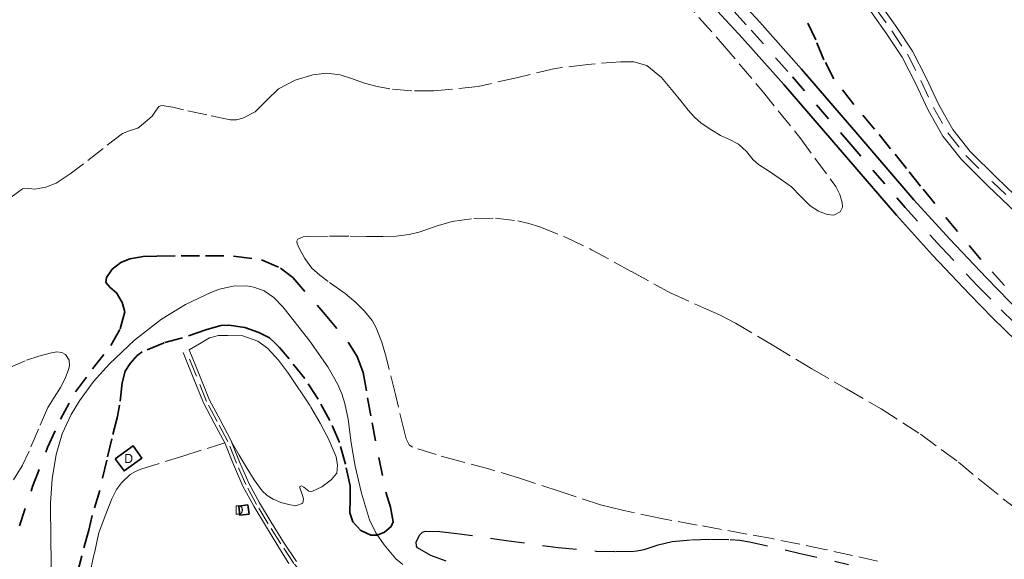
# Model space of a CAD drawing. Header units: metres. Extents: x 397317 to 400830, y 4588008 to 4590370.
# Tile 11 of 88: x 397915 to 398183, y 4588580 to 4588727. Entities that reach past the tile are written whole.
import ezdxf
from ezdxf.enums import TextEntityAlignment as Align

# ---------------------------------------------------------------- set-up
doc = ezdxf.new("R2010")
doc.units = ezdxf.units.M
doc.header["$MEASUREMENT"] = 0
doc.linetypes.add('bt5mv20_nopinta', pattern=[10, 5, -5])
doc.linetypes.add('bt5mv20_tlin1', pattern=[7, 5.25, -1.75])
for name, color, linetype, lineweight in [('ARB01_LN', 7, 'Continuous', 15), ('COB01_LN', 7, 'Continuous', 15), ('EDI01_CN', 7, 'Continuous', 15), ('EDI01_LN', 7, 'Continuous', 15), ('FLU01_LN', 7, 'Continuous', 15), ('PAR01_LN', 7, 'Continuous', 15), ('VIA01_LN', 7, 'Continuous', 15), ('VIA04_LN', 7, 'Continuous', 15), ('VIA16_LN', 7, 'Continuous', 15), ('VIA19_LN', 7, 'Continuous', 15)]:
    doc.layers.add(name, color=color, linetype=linetype, lineweight=lineweight)
doc.styles.add('034', font='txt')

msp = doc.modelspace()

# ---------------------------------------------------------------- linework, layer by layer
at = {"layer": 'ARB01_LN', "color": 3, "linetype": 'bt5mv20_nopinta', "lineweight": 25}
msp.add_polyline3d([(398031.38, 4588579.17, 130.11), (398027.26, 4588580.67, 130.11), (398023.64, 4588582.8, 130.12), (398023.3, 4588583.25, 130.15), (398023.28, 4588584.42, 130.31), (398024.24, 4588586.37, 130.65), (398024.99, 4588587.07, 130.78), (398025.82, 4588587.37, 130.84), (398029.71, 4588587.27, 130.89), (398033.59, 4588586.82, 130.92), (398047.73, 4588584.8, 130.98), (398061.87, 4588582.86, 131.06), (398072.29, 4588581.93, 131.45), (398077.52, 4588581.78, 131.71), (398082.72, 4588581.89, 131.85), (398085.3, 4588582.32, 131.86), (398089.08, 4588583.58, 131.85), (398092.94, 4588584.55, 131.85), (398098.15, 4588584.99, 131.92), (398103.36, 4588585.12, 131.96), (398108.68, 4588585.07, 131.94), (398111.33, 4588584.89, 131.92), (398113.94, 4588584.46, 131.9), (398127.41, 4588581.37, 131.76), (398140.87, 4588578.28, 131.61)], dxfattribs=at)
at = {"layer": 'COB01_LN', "color": 92, "linetype": 'bt5mv20_nopinta', "lineweight": 35}
for points in [[(398183.38, 4588654.23, 149.41), (398176.87, 4588661.29, 150.13), (398170.57, 4588668.9, 151.01), (398164.34, 4588676.55, 151.9), (398160.52, 4588681.31, 152.47), (398156.7, 4588686.07, 153.06), (398152.34, 4588691.45, 153.95), (398147.98, 4588696.83, 154.77), (398142.31, 4588703.54, 155.28), (398136.87, 4588710.52, 155.59), (398134.21, 4588715.72, 155.77), (398131.97, 4588721.12, 155.9), (398129.24, 4588726.84, 155.93)], [(397915.3, 4588588.75, 133.21), (397918.87, 4588599.48, 133.26), (397922.92, 4588610.09, 133.33), (397926.47, 4588617.82, 133.34), (397930.52, 4588625.28, 133.33), (397935.19, 4588631.5, 133.26), (397940.13, 4588637.91, 133.18), (397942.67, 4588642.46, 133.16), (397943.95, 4588647.02, 133.15), (397943.21, 4588649.64, 133.18), (397941.65, 4588652.23, 133.27), (397940.01, 4588653.72, 133.5), (397938.77, 4588655.03, 133.73), (397938.97, 4588656.4, 133.81), (397940.51, 4588658.64, 133.89), (397942.87, 4588660.49, 133.94), (397945.31, 4588661.52, 133.96), (397948.97, 4588662.12, 133.97), (397952.67, 4588662.22, 133.95), (397959.28, 4588662.34, 133.82), (397965.89, 4588662.34, 133.52), (397973.54, 4588662.25, 132.94), (397981.16, 4588661.24, 132.34), (397986.32, 4588658.97, 131.91), (397989.67, 4588656.36, 131.58), (397998.45, 4588646.33, 130.82), (398004.72, 4588638.84, 130.76), (398007.22, 4588634.87, 130.82), (398008.78, 4588630.5, 130.82), (398010.04, 4588623.64, 130.73), (398011.25, 4588616.79, 130.65), (398013.11, 4588607.36, 130.55), (398014.98, 4588597.94, 130.5), (398016.28, 4588593.9, 130.5), (398017.01, 4588589.89, 130.5), (398016.48, 4588588.59, 130.5), (398014.65, 4588587.06, 130.5), (398012.61, 4588586.22, 130.5), (398010.89, 4588586.23, 130.5), (398008.15, 4588587.52, 130.5), (398005.99, 4588589.91, 130.5), (398005.2, 4588592.35, 130.5), (398005.29, 4588596.05, 130.5), (398005.24, 4588599.7, 130.5), (398004.01, 4588605.62, 130.5), (398002.35, 4588611.48, 130.5), (397999.73, 4588617.49, 130.56), (397996.57, 4588623.24, 130.64), (397992.92, 4588628.93, 130.69), (397988.65, 4588634.22, 130.73), (397986.06, 4588637.37, 130.73), (397984.8, 4588638.63, 130.73), (397983.31, 4588639.95, 130.73), (397980.41, 4588641.42, 130.73), (397976.64, 4588642.82, 130.77), (397972.25, 4588643.41, 130.82), (397970.13, 4588643.33, 130.81), (397966.03, 4588642.13, 130.79), (397959.67, 4588640.02, 130.84), (397954.68, 4588638.63, 131.11), (397948.71, 4588636.12, 131.43), (397947.3, 4588635.17, 131.53), (397945.42, 4588633.03, 131.67), (397944.01, 4588630.9, 131.78), (397943.22, 4588627.73, 131.89), (397942.52, 4588621.63, 131.89), (397941.97, 4588618.54, 131.89), (397940.4, 4588612.43, 132.22), (397939.06, 4588606.62, 132.55), (397937.13, 4588598.45, 132.89), (397935.11, 4588591.58, 133.23), (397934.13, 4588587.59, 133.57), (397932.27, 4588580.57, 133.74), (397930.41, 4588573.56, 133.9)]]:
    msp.add_polyline3d(points, dxfattribs=at)
at = {"layer": 'EDI01_LN', "color": 1, "linetype": 'Continuous', "lineweight": 35}
for points in [[(397941.37, 4588607.05, 136.54), (397946.23, 4588610.53, 136.54), (397948.61, 4588607.21, 136.54), (397943.75, 4588603.73, 136.54), (397941.37, 4588607.05, 136.54)], [(397977.46, 4588594.48, 137.18), (397974.98, 4588594.16, 137.18), (397975.3, 4588591.68, 137.18), (397977.78, 4588592, 137.18), (397977.46, 4588594.48, 137.18)]]:
    msp.add_polyline3d(points, dxfattribs=at)
at = {"layer": 'FLU01_LN', "color": 150, "linetype": 'Continuous', "lineweight": 15}
msp.add_polyline3d([(397924.01, 4588574.4, 132.66), (397923.83, 4588584.7, 132.59), (397923.72, 4588594.99, 132.49), (397924.21, 4588601.62, 132.42), (397925.3, 4588608.22, 132.34), (397926.89, 4588613.79, 132.24), (397929.36, 4588619.1, 132.09), (397931.63, 4588622.86, 131.92), (397935.44, 4588628.07, 131.57), (397939.78, 4588632.94, 131.34), (397946.59, 4588639.31, 131.23), (397953.97, 4588645.04, 131.12), (397960.43, 4588649.04, 131.03), (397967.32, 4588652.35, 130.93), (397969.72, 4588653.24, 130.86), (397973.43, 4588654.05, 130.68), (397977.1, 4588654.12, 130.54), (397979.05, 4588653.8, 130.5), (397981.9, 4588652.73, 130.45), (397984.49, 4588650.94, 130.41), (397986.93, 4588648.42, 130.38), (397989.07, 4588645.78, 130.34), (397994.28, 4588639.06, 130.18), (397999.21, 4588632.11, 130.02), (398001.95, 4588627.26, 129.98), (398003.01, 4588624.71, 129.96), (398003.84, 4588622.06, 129.94), (398004.72, 4588617.82, 129.87), (398005.58, 4588611.39, 129.75), (398006.6, 4588604.99, 129.68), (398008.33, 4588597.64, 129.67), (398010.53, 4588590.38, 129.67), (398012.22, 4588586.89, 129.67), (398014.49, 4588583.65, 129.67), (398017.74, 4588579.8, 129.67), (398019.63, 4588578.22, 129.67)], dxfattribs=at)
at = {"layer": 'PAR01_LN', "color": 3, "linetype": 'bt5mv20_tlin1', "lineweight": 15}
for points in [[(398095.56, 4588732.45, 156.66), (398106.64, 4588719.96, 156.57), (398117.4, 4588707.21, 156.51), (398127.61, 4588694.53, 157.13), (398137.43, 4588681.19, 157.85), (398138.52, 4588679.04, 157.88), (398139.18, 4588676.8, 157.89), (398139.25, 4588675.55, 157.89), (398138.6, 4588674.3, 157.89), (398136.87, 4588673.38, 157.89), (398135.12, 4588673.54, 157.89), (398132.71, 4588674.47, 157.81), (398130.42, 4588675.91, 157.7), (398127.87, 4588678.58, 157.61), (398125.36, 4588681.13, 157.52), (398122.33, 4588683.25, 157.44), (398119.39, 4588685.23, 157.44), (398116.44, 4588687.22, 157.43), (398114.99, 4588688.49, 157.38), (398113.1, 4588690.74, 157.22), (398110.99, 4588692.72, 157.13), (398108.55, 4588693.95, 157.13), (398106.08, 4588695.11, 157.13), (398103.4, 4588696.69, 157.13), (398100.83, 4588698.46, 157.13), (398098.94, 4588700.1, 157.13), (398097.27, 4588701.93, 157.13), (398095.23, 4588704.48, 157.16), (398093.19, 4588707.03, 157.2), (398093.15, 4588707.09, 157.2), (398090.02, 4588710.91, 157.17), (398086.03, 4588714.14, 157.16), (398082.49, 4588715.17, 157.15), (398078.92, 4588715.12, 157.16), (398070, 4588714.45, 157.4), (398061.1, 4588713.29, 157.82), (398050.57, 4588710.82, 158.35), (398040.07, 4588708.41, 158.88), (398028.08, 4588707.22, 159.53), (398022.05, 4588707.25, 159.82), (398016.07, 4588707.78, 160.02), (398012.62, 4588708.43, 160.04), (398009.21, 4588709.32, 160.02), (398005.88, 4588710.48, 160.02), (398002.56, 4588711.61, 160.03), (397998.87, 4588712.01, 160.09), (397995.14, 4588711.6, 160.28), (397990.3, 4588710.14, 160.78), (397985.74, 4588707.8, 161.32), (397982.62, 4588704.7, 161.71), (397979.39, 4588701.56, 161.97), (397976.04, 4588699.78, 162.05), (397974.33, 4588699.3, 162.09), (397972.6, 4588699.32, 162.13), (397966.26, 4588700.68, 162.32), (397959.91, 4588702.09, 162.5), (397956.98, 4588702.8, 162.58), (397954.06, 4588703.25, 162.64), (397953.24, 4588702.94, 162.65), (397952.31, 4588701.67, 162.64), (397951.37, 4588700.35, 162.64), (397949.49, 4588698.67, 162.67), (397947.49, 4588697.11, 162.69), (397945.4, 4588696.39, 162.7), (397943.33, 4588695.64, 162.71), (397938.03, 4588691.52, 162.73), (397932.75, 4588687.36, 162.75), (397929.12, 4588684.66, 162.79), (397925.32, 4588682.09, 162.84), (397922.48, 4588680.99, 162.87), (397919.5, 4588680.44, 162.89), (397917.8, 4588680.6, 162.93), (397916.13, 4588680.52, 163.03), (397913.01, 4588678.32, 163.49)], [(398148.82, 4588579.2, 131.97), (398134.49, 4588582.36, 132.09), (398120.1, 4588585.3, 132.22), (398099.72, 4588589.01, 132.25), (398089.54, 4588590.87, 132.38), (398079.43, 4588593.04, 132.8), (398076.42, 4588593.76, 132.98), (398073.41, 4588594.48, 133.17), (398062.4, 4588598.13, 133.46), (398051.39, 4588601.78, 133.75), (398043.28, 4588604.18, 134.08), (398035.12, 4588606.4, 134.31), (398028.67, 4588608.17, 134.31), (398022.25, 4588610.22, 134.3), (398021.35, 4588610.88, 134.3), (398020.56, 4588612.5, 134.3), (398020.08, 4588614.31, 134.3), (398017.58, 4588624.54, 134.54), (398015.07, 4588634.74, 135.19), (398013.86, 4588638.79, 135.64), (398012.34, 4588642.74, 136.08), (398011.25, 4588644.66, 136.25), (398009.17, 4588647.25, 136.5), (398006.84, 4588649.64, 136.75), (398003.95, 4588652.09, 137.05), (397999.29, 4588655.32, 137.5), (397997, 4588657.03, 137.72), (397994.86, 4588658.97, 137.94), (397992.94, 4588661.58, 138.09), (397991.42, 4588664.41, 138.22), (397990.82, 4588665.69, 138.32), (397990.76, 4588666.33, 138.38), (397991.07, 4588666.86, 138.43), (397992.51, 4588667.48, 138.53), (397994.04, 4588667.58, 138.59), (397999.66, 4588667.63, 138.63), (398005.28, 4588667.63, 138.48), (398009.72, 4588667.58, 138.27), (398014.15, 4588667.54, 138.04), (398017.77, 4588667.7, 137.83), (398021.37, 4588668.12, 137.64), (398024.34, 4588668.81, 137.55), (398028.66, 4588670.35, 137.49), (398033.06, 4588671.68, 137.47), (398038.93, 4588672.51, 137.45), (398044.81, 4588672.58, 137.43), (398050.89, 4588671.84, 137.48), (398053.9, 4588671.15, 137.49), (398056.88, 4588670.19, 137.45), (398064.07, 4588667.28, 137.24), (398070.99, 4588663.97, 137.02), (398081.81, 4588658.03, 136.68), (398092.63, 4588652.14, 136.34), (398101.42, 4588648.17, 136.13), (398105.83, 4588646.21, 136.04), (398110.11, 4588644, 135.93), (398120.55, 4588637.78, 135.07)], [(397961.5, 4588636.67, 132.77), (397964.27, 4588638.32, 132.44), (397967.03, 4588639.96, 132.19), (397969.42, 4588640.62, 132.16), (397971.98, 4588640.65, 132.19), (397976.09, 4588640.48, 132.19), (397980.15, 4588639.05, 132.19), (397982.75, 4588637.13, 132.19), (397985.82, 4588633.87, 132.19), (397988.46, 4588630.27, 132.19), (397991.53, 4588625.83, 132.23), (397994.47, 4588621.31, 132.28), (397997.13, 4588616.72, 132.29), (397999.61, 4588612.02, 132.3), (398001.44, 4588607.61, 132.3), (398001.85, 4588605.33, 132.3), (398001.68, 4588603.15, 132.3), (398000.14, 4588601.27, 132.3), (397997.54, 4588599.41, 132.3), (397994.89, 4588598.1, 132.3), (397994.03, 4588598.26, 132.31), (397992.64, 4588599.34, 132.37), (397992.02, 4588599.64, 132.4), (397991.51, 4588599.41, 132.43), (397992.21, 4588597.32, 132.5), (397992.59, 4588596.13, 132.49), (397992.38, 4588594.98, 132.5), (397990.54, 4588594.26, 132.68), (397988.57, 4588594.61, 132.9), (397986.42, 4588595.17, 133.18), (397984.31, 4588596.04, 133.46), (397982.66, 4588597.01, 133.59), (397981.3, 4588598.28, 133.63), (397979.17, 4588601.3, 133.52), (397977.24, 4588604.42, 133.45), (397975.11, 4588608.06, 133.57), (397972.98, 4588611.7, 133.69)], [(398120.55, 4588637.78, 135.07), (398130.94, 4588631.5, 134.23), (398140.36, 4588626.09, 134.14), (398149.76, 4588620.65, 134.06), (398160.48, 4588613.7, 133.73), (398170.8, 4588606.12, 133.43), (398177.5, 4588600.58, 133.3), (398184.25, 4588595.11, 133.16), (398191.25, 4588589.98, 132.97), (398198.68, 4588585.56, 132.78), (398197.8, 4588584.14, 132.78)], [(397912.05, 4588631.66, 133.89), (397917.18, 4588633.85, 133.87), (397920.59, 4588635.02, 133.78), (397924.02, 4588635.91, 133.72), (397925.43, 4588636.16, 133.72), (397926.86, 4588636, 133.72), (397927.78, 4588635.42, 133.72), (397928.77, 4588633.93, 133.72), (397928.91, 4588632.34, 133.72), (397928.67, 4588631.33, 133.72), (397927.7, 4588628.88, 133.72), (397926.48, 4588626.48, 133.72), (397924.72, 4588623.75, 133.72), (397923.05, 4588621.01, 133.72), (397920.46, 4588615.1, 133.72), (397917.94, 4588609.14, 133.72), (397916.03, 4588605.1, 133.72), (397913.66, 4588601.34, 133.73)], [(397934.53, 4588576.13, 135.35), (397935.68, 4588581.38, 135.01), (397936.8, 4588586.64, 134.68), (397936.87, 4588586.89, 134.66), (397938.63, 4588591.51, 134.66), (397940.4, 4588596.12, 134.66), (397941.7, 4588598.7, 134.53), (397943.01, 4588600.49, 134.33), (397945.44, 4588602.73, 133.99), (397946.82, 4588603.56, 133.87), (397948.3, 4588604.17, 133.82), (397959.73, 4588607.77, 133.74), (397971.17, 4588611.37, 133.67)]]:
    msp.add_polyline3d(points, dxfattribs=at)
at = {"layer": 'VIA01_LN', "color": 6, "linetype": 'bt5mv20_nopinta', "lineweight": 35}
msp.add_polyline3d([(398102.91, 4588736.29, 154.47), (398114.42, 4588723.75, 154.01), (398125.69, 4588711.02, 153.54), (398141, 4588693.24, 152.56), (398156.31, 4588675.46, 151.28), (398166.08, 4588664.65, 150.49), (398176.1, 4588654.05, 149.69), (398182.42, 4588647.64, 149.21), (398188.89, 4588641.36, 148.69)], dxfattribs=at)
at = {"layer": 'VIA04_LN', "color": 1, "linetype": 'Continuous', "lineweight": 35}
for points in [[(398105.17, 4588738.55, 154.47), (398116.79, 4588725.89, 154.01), (398128.1, 4588713.12, 153.54), (398143.43, 4588695.33, 152.56), (398158.71, 4588677.57, 151.28), (398168.43, 4588666.82, 150.49), (398178.4, 4588656.27, 149.69), (398184.68, 4588649.91, 149.21), (398191.05, 4588643.72, 148.69), (398197.22, 4588638.38, 148.05), (398203.8, 4588633.6, 147.36), (398213.15, 4588628.08, 146.51), (398223.02, 4588623.56, 145.68), (398240.09, 4588617.3, 144.34), (398257.4, 4588611.48, 143.04), (398285.85, 4588602.47, 140.86), (398312.49, 4588594.03, 139.02), (398331.15, 4588588.12, 138.18), (398349.81, 4588582.21, 137.48), (398352.56, 4588581.32, 137.34), (398355.94, 4588580.21, 137.34)], [(398100.65, 4588734.03, 154.47), (398112.04, 4588721.61, 154.01), (398123.28, 4588708.92, 153.54), (398138.58, 4588691.16, 152.56), (398153.91, 4588673.35, 151.28), (398163.73, 4588662.48, 150.49), (398173.8, 4588651.83, 149.69), (398180.17, 4588645.37, 149.21), (398186.73, 4588639, 148.69), (398193.24, 4588633.37, 148.05), (398200.28, 4588628.24, 147.36), (398210.19, 4588622.4, 146.51), (398220.58, 4588617.64, 145.68), (398237.97, 4588611.27, 144.34), (398255.42, 4588605.4, 143.04), (398256.21, 4588605.15, 142.99), (398281.64, 4588597.81, 140.91), (398306.99, 4588590.19, 139.08), (398329.98, 4588582.46, 138.1), (398337.4, 4588579.88, 137.85), (398343.6, 4588577.72, 137.65), (398346.07, 4588576.86, 137.57), (398352.9, 4588574.48, 137.34), (398355.82, 4588573.53, 137.34)]]:
    msp.add_polyline3d(points, dxfattribs=at)
at = {"layer": 'VIA16_LN', "color": 42, "linetype": 'bt5mv20_nopinta', "lineweight": 15}
for points in [[(398148.25, 4588729.79, 147.18), (398152.68, 4588723.57, 146.85), (398156.9, 4588717.2, 146.5), (398160.56, 4588710.01, 146.02), (398164.03, 4588702.7, 145.44), (398167.93, 4588695.81, 144.9), (398172.81, 4588689.6, 144.36), (398180.06, 4588682.43, 143.55), (398187.44, 4588675.4, 142.7)], [(397999.96, 4588558.13, 138.92), (397998.73, 4588560.97, 138.71), (397997.65, 4588565.66, 138.67), (397996.78, 4588569.08, 138.59), (397996.3, 4588570.24, 138.56), (397995.81, 4588571.24, 138.44), (397993.29, 4588574.5, 137.91), (397989.99, 4588578.52, 137.11), (397986.39, 4588583.85, 136.44), (397982.98, 4588589.31, 135.8), (397979.83, 4588594.62, 135.1), (397976.85, 4588600.02, 134.41), (397974.37, 4588605.86, 133.93), (397971.99, 4588611.75, 133.67), (397969.08, 4588617.19, 133.48), (397966.21, 4588622.66, 133.28), (397963.44, 4588629.5, 133.03), (397960.66, 4588636.33, 132.77)]]:
    msp.add_polyline3d(points, dxfattribs=at)
at = {"layer": 'VIA19_LN', "color": 7, "linetype": 'Continuous', "lineweight": 15}
for points in [[(398149.56, 4588730.75, 147.18), (398154.02, 4588724.49, 146.85), (398158.3, 4588718.02, 146.5), (398162.01, 4588710.73, 146.02), (398165.47, 4588703.45, 145.44), (398169.28, 4588696.71, 144.9), (398174.02, 4588690.68, 144.36), (398181.19, 4588683.6, 143.55), (398188.55, 4588676.58, 142.7), (398194.44, 4588671.11, 142.19), (398200.38, 4588665.72, 141.71), (398205.32, 4588661.67, 141.14), (398210.54, 4588658.01, 140.56), (398215.83, 4588655.04, 140.2), (398221.39, 4588652.57, 139.91), (398231.78, 4588649.01, 139.24), (398242.33, 4588646.06, 138.48), (398254.07, 4588643.8, 137.59), (398264.4, 4588641.83, 136.77), (398275.88, 4588638.7, 135.81), (398285.89, 4588636.06, 135.09), (398291.92, 4588634.86, 134.87), (398297.83, 4588633.79, 134.73)], [(398186.33, 4588674.22, 142.7), (398178.93, 4588681.27, 143.55), (398171.6, 4588688.52, 144.36), (398166.58, 4588694.9, 144.9), (398162.59, 4588701.95, 145.44), (398159.1, 4588709.29, 146.02), (398155.5, 4588716.38, 146.5), (398151.34, 4588722.65, 146.85), (398146.94, 4588728.83, 147.18)], [(397975.21, 4588606.21, 133.93), (397972.81, 4588612.13, 133.67), (397969.88, 4588617.62, 133.48), (397967.03, 4588623.04, 133.28), (397964.27, 4588629.84, 133.03), (397961.5, 4588636.67, 132.77)], [(397959.82, 4588635.99, 132.77), (397962.6, 4588629.15, 133.03), (397965.39, 4588622.28, 133.28), (397968.28, 4588616.77, 133.48), (397971.17, 4588611.37, 133.67), (397973.54, 4588605.51, 133.93), (397976.03, 4588599.62, 134.41), (397979.04, 4588594.17, 135.1), (397982.21, 4588588.84, 135.8), (397985.63, 4588583.35, 136.44), (397987.97, 4588579.51, 136.84), (397988.57, 4588578.51, 137.01)], [(397990.72, 4588579.06, 137.11), (397987.15, 4588584.34, 136.44), (397983.75, 4588589.78, 135.8), (397980.62, 4588595.07, 135.1), (397977.67, 4588600.42, 134.41), (397975.21, 4588606.21, 133.93)]]:
    msp.add_polyline3d(points, dxfattribs=at)

# ---------------------------------------------------------------- texts
at = {"layer": 'EDI01_CN', "color": 251, "linetype": 'Continuous', "lineweight": 0, "style": '034'}
for p in [(397944.99, 4588607.13), (397975.05, 4588593.08)]:
    msp.add_text('D', height=2.5, dxfattribs=at).set_placement(p, align=Align.MIDDLE_CENTER)

doc.saveas('drawing.dxf')
